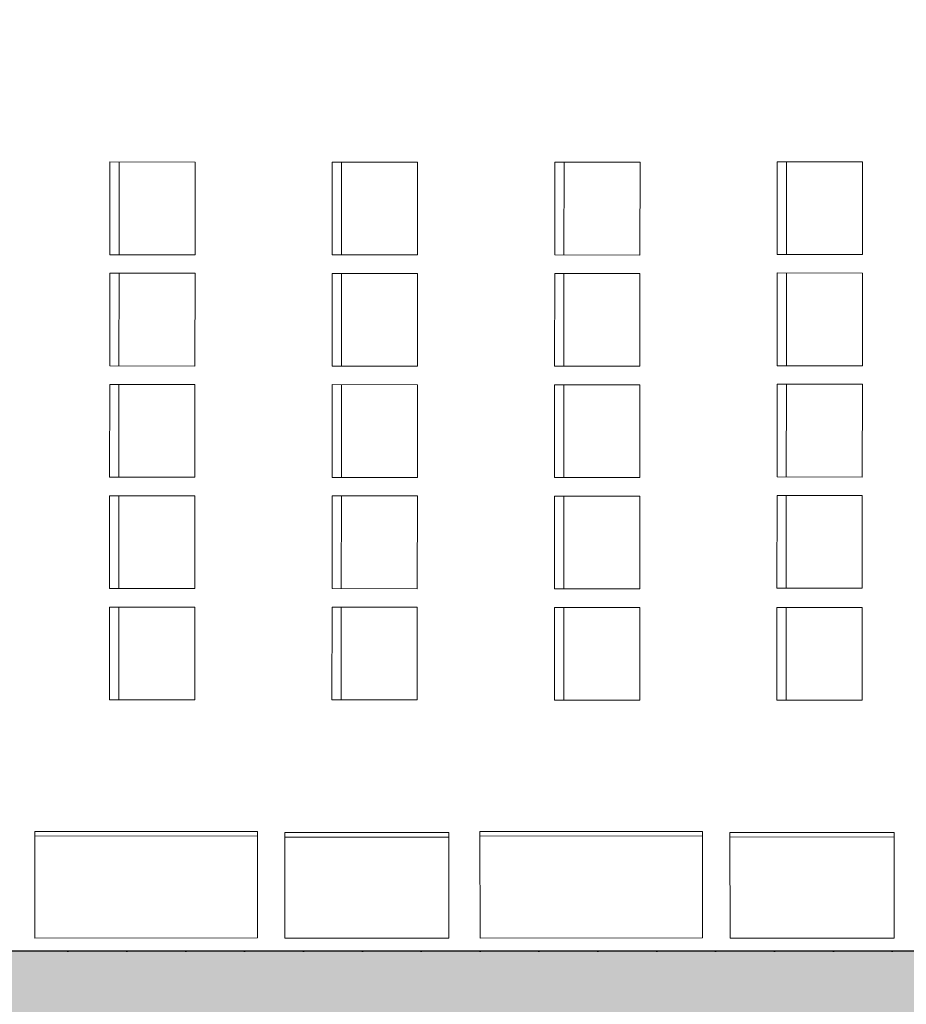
# Model space of a CAD drawing. Header units: millimetres. Extents: x -63554 to 200, y -19084 to 40052.
# Tile 96 of 120: x -59539 to -54757, y 23953 to 29262. Entities that reach past the tile are written whole.
import ezdxf

# ---------------------------------------------------------------- set-up
doc = ezdxf.new("R2010")
doc.units = ezdxf.units.MM
doc.header["$MEASUREMENT"] = 0
doc.linetypes.add('Dotted', pattern=[317.499995, 0, -317.499995])
for name, color, linetype in [('1232_Kandvad vaheseinad', 7, 'Continuous'), ('New_014_Ruumi netopind', 7, 'Continuous'), ('New_1321_Põranda kattetarindid', 7, 'Continuous'), ('New_SA-mööbel', 7, 'Continuous')]:
    doc.layers.add(name, color=color, linetype=linetype)
for name, color, linetype, lineweight in [('1232_Kandvad vaheseinad_Pen_No__101', 252, 'Continuous', 13), ('1232_Kandvad vaheseinad_Pen_No__41', 7, 'Continuous', 25), ('New_1321_Põranda kattetarindid_Pen_No__41', 7, 'Continuous', 25), ('New_SA-mööbel_Pen_No__101', 252, 'Continuous', 13)]:
    doc.layers.add(name, color=color, linetype=linetype, lineweight=lineweight)

# ---------------------------------------------------------------- blocks, each defined once
blk = doc.blocks.new('Slab_167_1', base_point=(-62290, 29749.8))
at = {"layer": 'New_1321_Põranda kattetarindid_Pen_No__41', "color": 7, "linetype": 'Dotted', "lineweight": 25, "flags": 128}
blk.add_lwpolyline([(-62290, 29749.8), (-53490, 29749.8), (-53490, 29839.8), (-50390, 29839.8), (-50390, 24139.8), (-53790, 24139.8), (-53790, 24239.3), (-62390, 24239.3), (-62390, 25579.3), (-62290, 25579.3)], close=True, dxfattribs=at)
blk = doc.blocks.new('Wall_10_1', base_point=(-62390, 24239.3))
at = {"layer": '1232_Kandvad vaheseinad_Pen_No__101', "linetype": 'Continuous', "lineweight": 0, "true_color": 0x4c4c4c}
blk.add_hatch(color=251, dxfattribs=at).paths.add_polyline_path([(-62390, 23839.3), (-53790, 23839.3), (-53790, 24239.3), (-62390, 24239.3)])
at = {"layer": '1232_Kandvad vaheseinad_Pen_No__41', "color": 7, "linetype": 'Continuous', "lineweight": 25, "flags": 128}
for points in [[(-53790, 24239.3), (-62390, 24239.3)], [(-62390, 24239.3), (-62390, 23839.3)], [(-53790, 23839.3), (-53790, 24239.3)], [(-62390, 23839.3), (-53790, 23839.3)]]:
    blk.add_lwpolyline(points, dxfattribs=at)
blk = doc.blocks.new('Office Cabinet 26[41]_1', base_point=(-58109.5, 24879.9))
at = {"layer": 'New_SA-mööbel_Pen_No__101', "color": 252, "linetype": 'Continuous', "lineweight": 13}
for p, q in [((-58109.5, 24879.9), (-58109.5, 24854.9)), ((-58109.5, 24854.9), (-57224.5, 24854.5))]:
    blk.add_line(p, q, dxfattribs=at)
at = {"layer": 'New_SA-mööbel_Pen_No__101', "color": 252, "linetype": 'Continuous', "lineweight": 13, "flags": 128}
blk.add_lwpolyline([(-58109.5, 24879.9), (-57224.5, 24879.5), (-57224.8, 24309.5), (-58109.8, 24309.9)], close=True, dxfattribs=at)
blk = doc.blocks.new('Office Cabinet 26[42]_1', base_point=(-58109.5, 24879.9))
at = {"layer": 'New_SA-mööbel_Pen_No__101', "color": 252, "linetype": 'Continuous', "lineweight": 13}
for p, q in [((-58109.5, 24879.9), (-58109.5, 24854.9)), ((-58109.5, 24854.9), (-57224.5, 24854.5))]:
    blk.add_line(p, q, dxfattribs=at)
at = {"layer": 'New_SA-mööbel_Pen_No__101', "color": 252, "linetype": 'Continuous', "lineweight": 13, "flags": 128}
blk.add_lwpolyline([(-58109.5, 24879.9), (-57224.5, 24879.5), (-57224.8, 24309.5), (-58109.8, 24309.9)], close=True, dxfattribs=at)
blk = doc.blocks.new('Office Cabinet 26[43]_1', base_point=(-54823, 24880.1))
at = {"layer": 'New_SA-mööbel_Pen_No__101', "color": 252, "linetype": 'Continuous', "lineweight": 13}
for p, q in [((-54823, 24855.1), (-55708, 24854.7)), ((-54823, 24880.1), (-54823, 24855.1))]:
    blk.add_line(p, q, dxfattribs=at)
at = {"layer": 'New_SA-mööbel_Pen_No__101', "color": 252, "linetype": 'Continuous', "lineweight": 13, "flags": 128}
blk.add_lwpolyline([(-54823, 24880.1), (-55708, 24879.7), (-55707.7, 24309.7), (-54822.7, 24310.1)], close=True, dxfattribs=at)
blk = doc.blocks.new('Office Cabinet 26[44]_1', base_point=(-54823, 24880.1))
at = {"layer": 'New_SA-mööbel_Pen_No__101', "color": 252, "linetype": 'Continuous', "lineweight": 13}
for p, q in [((-54823, 24855.1), (-55708, 24854.7)), ((-54823, 24880.1), (-54823, 24855.1))]:
    blk.add_line(p, q, dxfattribs=at)
at = {"layer": 'New_SA-mööbel_Pen_No__101', "color": 252, "linetype": 'Continuous', "lineweight": 13, "flags": 128}
blk.add_lwpolyline([(-54823, 24880.1), (-55708, 24879.7), (-55707.7, 24309.7), (-54822.7, 24310.1)], close=True, dxfattribs=at)
blk = doc.blocks.new('Office Cabinet 26[47]_1', base_point=(-55856.3, 24885.5))
at = {"layer": 'New_SA-mööbel_Pen_No__101', "color": 252, "linetype": 'Continuous', "lineweight": 13}
for p, q in [((-55856.3, 24860.5), (-57056.3, 24859.9)), ((-55856.3, 24885.5), (-55856.3, 24860.5))]:
    blk.add_line(p, q, dxfattribs=at)
at = {"layer": 'New_SA-mööbel_Pen_No__101', "color": 252, "linetype": 'Continuous', "lineweight": 13, "flags": 128}
blk.add_lwpolyline([(-55856.3, 24885.5), (-57056.3, 24884.9), (-57056.1, 24309.9), (-55856.1, 24310.5)], close=True, dxfattribs=at)
blk = doc.blocks.new('Office Cabinet 26[48]_1', base_point=(-55856.3, 24885.5))
at = {"layer": 'New_SA-mööbel_Pen_No__101', "color": 252, "linetype": 'Continuous', "lineweight": 13}
for p, q in [((-55856.3, 24860.5), (-57056.3, 24859.9)), ((-55856.3, 24885.5), (-55856.3, 24860.5))]:
    blk.add_line(p, q, dxfattribs=at)
at = {"layer": 'New_SA-mööbel_Pen_No__101', "color": 252, "linetype": 'Continuous', "lineweight": 13, "flags": 128}
blk.add_lwpolyline([(-55856.3, 24885.5), (-57056.3, 24884.9), (-57056.1, 24309.9), (-55856.1, 24310.5)], close=True, dxfattribs=at)
blk = doc.blocks.new('Office Cabinet 26[49]_1', base_point=(-58257.2, 24885.5))
at = {"layer": 'New_SA-mööbel_Pen_No__101', "color": 252, "linetype": 'Continuous', "lineweight": 13}
for p, q in [((-58257.2, 24860.5), (-59457.2, 24859.9)), ((-58257.2, 24885.5), (-58257.2, 24860.5))]:
    blk.add_line(p, q, dxfattribs=at)
at = {"layer": 'New_SA-mööbel_Pen_No__101', "color": 252, "linetype": 'Continuous', "lineweight": 13, "flags": 128}
blk.add_lwpolyline([(-58257.2, 24885.5), (-59457.2, 24884.9), (-59456.9, 24309.9), (-58256.9, 24310.5)], close=True, dxfattribs=at)
blk = doc.blocks.new('Office Cabinet 26[50]_1', base_point=(-58257.2, 24885.5))
at = {"layer": 'New_SA-mööbel_Pen_No__101', "color": 252, "linetype": 'Continuous', "lineweight": 13}
for p, q in [((-58257.2, 24860.5), (-59457.2, 24859.9)), ((-58257.2, 24885.5), (-58257.2, 24860.5))]:
    blk.add_line(p, q, dxfattribs=at)
at = {"layer": 'New_SA-mööbel_Pen_No__101', "color": 252, "linetype": 'Continuous', "lineweight": 13, "flags": 128}
blk.add_lwpolyline([(-58257.2, 24885.5), (-59457.2, 24884.9), (-59456.9, 24309.9), (-58256.9, 24310.5)], close=True, dxfattribs=at)
blk = doc.blocks.new('Chair 10 26[155]_1', base_point=(-57854.4, 26194.2))
at = {"layer": 'New_SA-mööbel_Pen_No__101', "color": 252, "linetype": 'Continuous', "lineweight": 13}
blk.add_line((-57804.4, 26194.2), (-57804.1, 26694.2), dxfattribs=at)
at = {"layer": 'New_SA-mööbel_Pen_No__101', "color": 252, "linetype": 'Continuous', "lineweight": 13, "flags": 128}
blk.add_lwpolyline([(-57394.4, 26193.9), (-57394.1, 26693.9), (-57854.1, 26694.2), (-57854.4, 26194.2)], close=True, dxfattribs=at)
blk = doc.blocks.new('Chair 10 26[156]_1', base_point=(-59053.6, 27395))
at = {"layer": 'New_SA-mööbel_Pen_No__101', "color": 252, "linetype": 'Continuous', "lineweight": 13}
blk.add_line((-59003.6, 27395), (-59003.3, 27895), dxfattribs=at)
at = {"layer": 'New_SA-mööbel_Pen_No__101', "color": 252, "linetype": 'Continuous', "lineweight": 13, "flags": 128}
blk.add_lwpolyline([(-58593.6, 27394.7), (-58593.3, 27894.7), (-59053.3, 27895), (-59053.6, 27395)], close=True, dxfattribs=at)
blk = doc.blocks.new('Chair 10 26[157]_1', base_point=(-59054, 26795))
at = {"layer": 'New_SA-mööbel_Pen_No__101', "color": 252, "linetype": 'Continuous', "lineweight": 13}
blk.add_line((-59004, 26795), (-59003.7, 27295), dxfattribs=at)
at = {"layer": 'New_SA-mööbel_Pen_No__101', "color": 252, "linetype": 'Continuous', "lineweight": 13, "flags": 128}
blk.add_lwpolyline([(-58594, 26794.7), (-58593.7, 27294.7), (-59053.7, 27295), (-59054, 26795)], close=True, dxfattribs=at)
blk = doc.blocks.new('Chair 10 26[158]_1', base_point=(-56654.4, 26093.4))
at = {"layer": 'New_SA-mööbel_Pen_No__101', "color": 252, "linetype": 'Continuous', "lineweight": 13}
blk.add_line((-56604.4, 26093.4), (-56604.8, 25593.4), dxfattribs=at)
at = {"layer": 'New_SA-mööbel_Pen_No__101', "color": 252, "linetype": 'Continuous', "lineweight": 13, "flags": 128}
blk.add_lwpolyline([(-56194.4, 26093.1), (-56194.8, 25593.1), (-56654.8, 25593.4), (-56654.4, 26093.4)], close=True, dxfattribs=at)
blk = doc.blocks.new('Chair 10 26[159]_1', base_point=(-57854.8, 25594.2))
at = {"layer": 'New_SA-mööbel_Pen_No__101', "color": 252, "linetype": 'Continuous', "lineweight": 13}
blk.add_line((-57804.8, 25594.2), (-57804.4, 26094.2), dxfattribs=at)
at = {"layer": 'New_SA-mööbel_Pen_No__101', "color": 252, "linetype": 'Continuous', "lineweight": 13, "flags": 128}
blk.add_lwpolyline([(-57394.8, 25593.9), (-57394.4, 26093.9), (-57854.4, 26094.2), (-57854.8, 25594.2)], close=True, dxfattribs=at)
blk = doc.blocks.new('Chair 10 26[160]_1', base_point=(-56654.1, 26693.4))
at = {"layer": 'New_SA-mööbel_Pen_No__101', "color": 252, "linetype": 'Continuous', "lineweight": 13}
blk.add_line((-56604.1, 26693.4), (-56604.4, 26193.4), dxfattribs=at)
at = {"layer": 'New_SA-mööbel_Pen_No__101', "color": 252, "linetype": 'Continuous', "lineweight": 13, "flags": 128}
blk.add_lwpolyline([(-56194.1, 26693.1), (-56194.4, 26193.1), (-56654.4, 26193.4), (-56654.1, 26693.4)], close=True, dxfattribs=at)
blk = doc.blocks.new('Chair 10 26[161]_1', base_point=(-56653.7, 27293.4))
at = {"layer": 'New_SA-mööbel_Pen_No__101', "color": 252, "linetype": 'Continuous', "lineweight": 13}
blk.add_line((-56603.7, 27293.4), (-56604, 26793.4), dxfattribs=at)
at = {"layer": 'New_SA-mööbel_Pen_No__101', "color": 252, "linetype": 'Continuous', "lineweight": 13, "flags": 128}
blk.add_lwpolyline([(-56193.7, 27293.1), (-56194, 26793.1), (-56654, 26793.4), (-56653.7, 27293.4)], close=True, dxfattribs=at)
blk = doc.blocks.new('Chair 10 26[162]_1', base_point=(-56653.3, 27893.4))
at = {"layer": 'New_SA-mööbel_Pen_No__101', "color": 252, "linetype": 'Continuous', "lineweight": 13}
blk.add_line((-56603.3, 27893.4), (-56603.6, 27393.4), dxfattribs=at)
at = {"layer": 'New_SA-mööbel_Pen_No__101', "color": 252, "linetype": 'Continuous', "lineweight": 13, "flags": 128}
blk.add_lwpolyline([(-56193.3, 27893.1), (-56193.6, 27393.1), (-56653.6, 27393.4), (-56653.3, 27893.4)], close=True, dxfattribs=at)
blk = doc.blocks.new('Chair 10 26[163]_1', base_point=(-55453.6, 27396.3))
at = {"layer": 'New_SA-mööbel_Pen_No__101', "color": 252, "linetype": 'Continuous', "lineweight": 13}
blk.add_line((-55403.6, 27396.2), (-55403.3, 27896.2), dxfattribs=at)
at = {"layer": 'New_SA-mööbel_Pen_No__101', "color": 252, "linetype": 'Continuous', "lineweight": 13, "flags": 128}
blk.add_lwpolyline([(-54993.6, 27396), (-54993.3, 27896), (-55453.3, 27896.3), (-55453.6, 27396.3)], close=True, dxfattribs=at)
blk = doc.blocks.new('Chair 10 26[164]_1', base_point=(-55454, 26796.3))
at = {"layer": 'New_SA-mööbel_Pen_No__101', "color": 252, "linetype": 'Continuous', "lineweight": 13}
blk.add_line((-55404, 26796.2), (-55403.7, 27296.2), dxfattribs=at)
at = {"layer": 'New_SA-mööbel_Pen_No__101', "color": 252, "linetype": 'Continuous', "lineweight": 13, "flags": 128}
blk.add_lwpolyline([(-54994, 26796), (-54993.7, 27296), (-55453.7, 27296.3), (-55454, 26796.3)], close=True, dxfattribs=at)
blk = doc.blocks.new('Chair 10 26[165]_1', base_point=(-55454.4, 26196.3))
at = {"layer": 'New_SA-mööbel_Pen_No__101', "color": 252, "linetype": 'Continuous', "lineweight": 13}
blk.add_line((-55404.4, 26196.2), (-55404.1, 26696.2), dxfattribs=at)
at = {"layer": 'New_SA-mööbel_Pen_No__101', "color": 252, "linetype": 'Continuous', "lineweight": 13, "flags": 128}
blk.add_lwpolyline([(-54994.4, 26196), (-54994.1, 26696), (-55454.1, 26696.3), (-55454.4, 26196.3)], close=True, dxfattribs=at)
blk = doc.blocks.new('Chair 10 26[166]_1', base_point=(-59054.4, 26095))
at = {"layer": 'New_SA-mööbel_Pen_No__101', "color": 252, "linetype": 'Continuous', "lineweight": 13}
blk.add_line((-59004.4, 26095), (-59004.8, 25595), dxfattribs=at)
at = {"layer": 'New_SA-mööbel_Pen_No__101', "color": 252, "linetype": 'Continuous', "lineweight": 13, "flags": 128}
blk.add_lwpolyline([(-58594.4, 26094.7), (-58594.8, 25594.7), (-59054.8, 25595), (-59054.4, 26095)], close=True, dxfattribs=at)
blk = doc.blocks.new('Chair 10 26[167]_1', base_point=(-55454.8, 25592.6))
at = {"layer": 'New_SA-mööbel_Pen_No__101', "color": 252, "linetype": 'Continuous', "lineweight": 13}
blk.add_line((-55404.8, 25592.6), (-55404.4, 26092.6), dxfattribs=at)
at = {"layer": 'New_SA-mööbel_Pen_No__101', "color": 252, "linetype": 'Continuous', "lineweight": 13, "flags": 128}
blk.add_lwpolyline([(-54994.8, 25592.3), (-54994.4, 26092.3), (-55454.4, 26092.6), (-55454.8, 25592.6)], close=True, dxfattribs=at)
blk = doc.blocks.new('Chair 10 26[168]_1', base_point=(-59054.1, 26695))
at = {"layer": 'New_SA-mööbel_Pen_No__101', "color": 252, "linetype": 'Continuous', "lineweight": 13}
blk.add_line((-59004.1, 26695), (-59004.4, 26195), dxfattribs=at)
at = {"layer": 'New_SA-mööbel_Pen_No__101', "color": 252, "linetype": 'Continuous', "lineweight": 13, "flags": 128}
blk.add_lwpolyline([(-58594.1, 26694.7), (-58594.4, 26194.7), (-59054.4, 26195), (-59054.1, 26695)], close=True, dxfattribs=at)
blk = doc.blocks.new('Chair 10 26[169]_1', base_point=(-57853.6, 27394.2))
at = {"layer": 'New_SA-mööbel_Pen_No__101', "color": 252, "linetype": 'Continuous', "lineweight": 13}
blk.add_line((-57803.6, 27394.2), (-57803.3, 27894.2), dxfattribs=at)
at = {"layer": 'New_SA-mööbel_Pen_No__101', "color": 252, "linetype": 'Continuous', "lineweight": 13, "flags": 128}
blk.add_lwpolyline([(-57393.6, 27393.9), (-57393.3, 27893.9), (-57853.3, 27894.2), (-57853.6, 27394.2)], close=True, dxfattribs=at)
blk = doc.blocks.new('Chair 10 26[170]_1', base_point=(-57854, 26794.2))
at = {"layer": 'New_SA-mööbel_Pen_No__101', "color": 252, "linetype": 'Continuous', "lineweight": 13}
blk.add_line((-57804, 26794.2), (-57803.7, 27294.2), dxfattribs=at)
at = {"layer": 'New_SA-mööbel_Pen_No__101', "color": 252, "linetype": 'Continuous', "lineweight": 13, "flags": 128}
blk.add_lwpolyline([(-57394, 26793.9), (-57393.7, 27293.9), (-57853.7, 27294.2), (-57854, 26794.2)], close=True, dxfattribs=at)
blk = doc.blocks.new('Chair 10 26[171]_1', base_point=(-59053.2, 27995))
at = {"layer": 'New_SA-mööbel_Pen_No__101', "color": 252, "linetype": 'Continuous', "lineweight": 13}
blk.add_line((-59003.2, 27995), (-59002.9, 28495), dxfattribs=at)
at = {"layer": 'New_SA-mööbel_Pen_No__101', "color": 252, "linetype": 'Continuous', "lineweight": 13, "flags": 128}
blk.add_lwpolyline([(-58593.2, 27994.7), (-58592.9, 28494.7), (-59052.9, 28495), (-59053.2, 27995)], close=True, dxfattribs=at)
blk = doc.blocks.new('Chair 10 26[172]_1', base_point=(-56652.9, 28493.4))
at = {"layer": 'New_SA-mööbel_Pen_No__101', "color": 252, "linetype": 'Continuous', "lineweight": 13}
blk.add_line((-56602.9, 28493.4), (-56603.2, 27993.4), dxfattribs=at)
at = {"layer": 'New_SA-mööbel_Pen_No__101', "color": 252, "linetype": 'Continuous', "lineweight": 13, "flags": 128}
blk.add_lwpolyline([(-56192.9, 28493.1), (-56193.2, 27993.1), (-56653.2, 27993.4), (-56652.9, 28493.4)], close=True, dxfattribs=at)
blk = doc.blocks.new('Chair 10 26[173]_1', base_point=(-55453.2, 27996.3))
at = {"layer": 'New_SA-mööbel_Pen_No__101', "color": 252, "linetype": 'Continuous', "lineweight": 13}
blk.add_line((-55403.2, 27996.2), (-55402.9, 28496.2), dxfattribs=at)
at = {"layer": 'New_SA-mööbel_Pen_No__101', "color": 252, "linetype": 'Continuous', "lineweight": 13, "flags": 128}
blk.add_lwpolyline([(-54993.2, 27996), (-54992.9, 28496), (-55452.9, 28496.3), (-55453.2, 27996.3)], close=True, dxfattribs=at)
blk = doc.blocks.new('Chair 10 26[174]_1', base_point=(-57853.2, 27994.2))
at = {"layer": 'New_SA-mööbel_Pen_No__101', "color": 252, "linetype": 'Continuous', "lineweight": 13}
blk.add_line((-57803.2, 27994.2), (-57802.9, 28494.2), dxfattribs=at)
at = {"layer": 'New_SA-mööbel_Pen_No__101', "color": 252, "linetype": 'Continuous', "lineweight": 13, "flags": 128}
blk.add_lwpolyline([(-57393.2, 27993.9), (-57392.9, 28493.9), (-57852.9, 28494.2), (-57853.2, 27994.2)], close=True, dxfattribs=at)

msp = doc.modelspace()

# ---------------------------------------------------------------- linework, layer by layer
at = {"layer": 'New_014_Ruumi netopind', "color": 254, "linetype": 'Continuous', "lineweight": 0, "true_color": 0xfdf2d0, "flags": 128}
msp.add_lwpolyline([(-50390, 24139.8), (-50390, 29839.8), (-50880, 29839.8), (-53490, 29839.8), (-53490, 29749.8), (-59390, 29749.8), (-62290, 29749.8), (-62290, 24239.3), (-53790, 24239.3), (-53790, 24139.8)], close=True, dxfattribs=at)

# ---------------------------------------------------------------- block references
at = {"layer": '1232_Kandvad vaheseinad', "color": 7, "lineweight": 25}
msp.add_blockref('Wall_10_1', (-62390, 24239.3), dxfattribs=at)
at = {"layer": 'New_1321_Põranda kattetarindid', "color": 7, "linetype": 'Dotted', "lineweight": 25}
msp.add_blockref('Slab_167_1', (-62290, 29749.8), dxfattribs=at)
at = {"layer": 'New_SA-mööbel', "color": 252, "linetype": 'Continuous', "lineweight": 13}
for name, p in [('Chair 10 26[171]_1', (-59053.2, 27995)), ('Chair 10 26[174]_1', (-57853.2, 27994.2)), ('Chair 10 26[172]_1', (-56652.9, 28493.4)), ('Chair 10 26[173]_1', (-55453.2, 27996.3)), ('Chair 10 26[156]_1', (-59053.6, 27395)), ('Chair 10 26[169]_1', (-57853.6, 27394.2)), ('Chair 10 26[162]_1', (-56653.3, 27893.4)), ('Chair 10 26[163]_1', (-55453.6, 27396.3)), ('Chair 10 26[157]_1', (-59054, 26795)), ('Chair 10 26[170]_1', (-57854, 26794.2)), ('Chair 10 26[161]_1', (-56653.7, 27293.4)), ('Chair 10 26[164]_1', (-55454, 26796.3)), ('Chair 10 26[168]_1', (-59054.1, 26695)), ('Chair 10 26[155]_1', (-57854.4, 26194.2)), ('Chair 10 26[160]_1', (-56654.1, 26693.4)), ('Chair 10 26[165]_1', (-55454.4, 26196.3)), ('Chair 10 26[166]_1', (-59054.4, 26095)), ('Chair 10 26[159]_1', (-57854.8, 25594.2)), ('Chair 10 26[158]_1', (-56654.4, 26093.4)), ('Chair 10 26[167]_1', (-55454.8, 25592.6)), ('Office Cabinet 26[49]_1', (-58257.2, 24885.5)), ('Office Cabinet 26[50]_1', (-58257.2, 24885.5)), ('Office Cabinet 26[41]_1', (-58109.5, 24879.9)), ('Office Cabinet 26[42]_1', (-58109.5, 24879.9)), ('Office Cabinet 26[47]_1', (-55856.3, 24885.5)), ('Office Cabinet 26[48]_1', (-55856.3, 24885.5)), ('Office Cabinet 26[43]_1', (-54823, 24880.1)), ('Office Cabinet 26[44]_1', (-54823, 24880.1))]:
    msp.add_blockref(name, p, dxfattribs=at)

doc.saveas('drawing.dxf')
